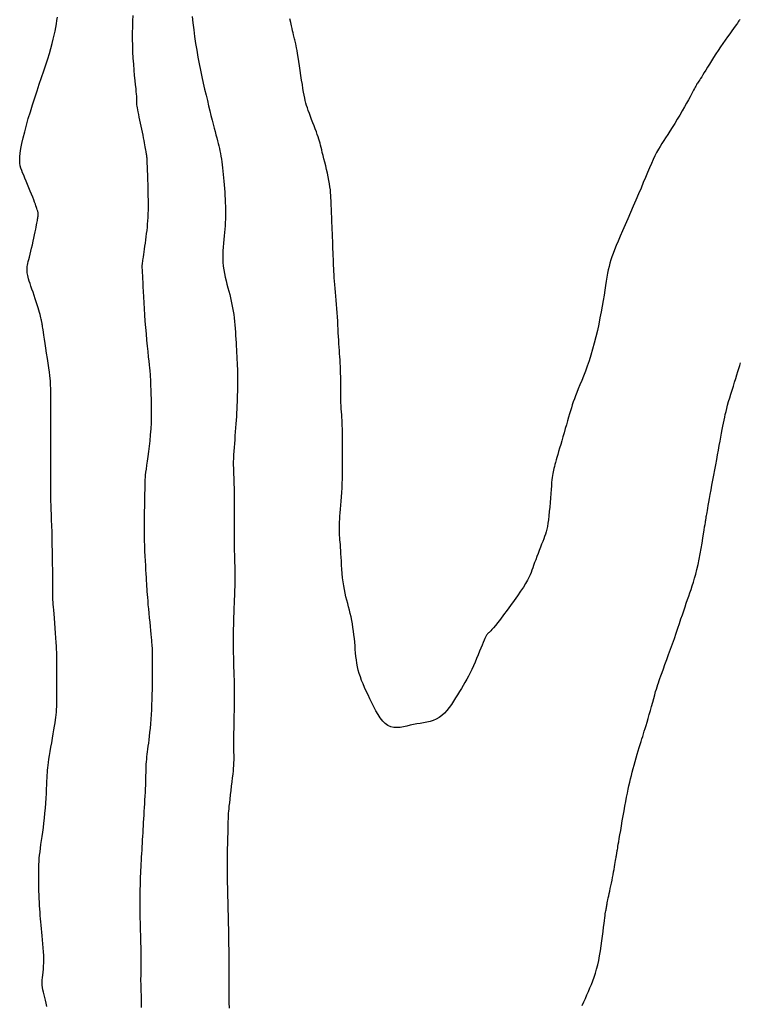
# Model space of a CAD drawing. Header units: millimetres. Extents: x 32690613 to 32693367, y 5343692 to 5344708.
# Tile 127 of 256: x 32692221 to 32692234, y 5344152 to 5344170. Entities that reach past the tile are written whole.
import ezdxf

# ---------------------------------------------------------------- set-up
doc = ezdxf.new("R2010")
doc.units = ezdxf.units.MM
doc.header["$LTSCALE"] = 20
for name, color, linetype in [('02-DGM_HL_495.00', 142, 'Continuous'), ('02-DGM_HL_495.50', 152, 'Continuous'), ('02-DGM_HL_496.00', 162, 'Continuous'), ('02-DGM_HL_496.50', 172, 'Continuous')]:
    doc.layers.add(name, color=color, linetype=linetype)

msp = doc.modelspace()

# ---------------------------------------------------------------- linework, layer by layer
at = {"layer": '02-DGM_HL_495.00', "elevation": 495, "flags": 128}
msp.add_lwpolyline([(32692221.637, 5344151.728), (32692221.626, 5344151.788), (32692221.614, 5344151.843), (32692221.6, 5344151.894), (32692221.587, 5344151.942), (32692221.575, 5344151.988), (32692221.564, 5344152.032), (32692221.556, 5344152.076), (32692221.551, 5344152.119), (32692221.549, 5344152.162), (32692221.551, 5344152.207), (32692221.555, 5344152.253), (32692221.56, 5344152.301), (32692221.566, 5344152.352), (32692221.572, 5344152.405), (32692221.577, 5344152.462), (32692221.58, 5344152.522), (32692221.58, 5344152.587), (32692221.578, 5344152.655), (32692221.574, 5344152.725), (32692221.569, 5344152.797), (32692221.563, 5344152.869), (32692221.556, 5344152.94), (32692221.549, 5344153.011), (32692221.542, 5344153.078), (32692221.536, 5344153.143), (32692221.531, 5344153.205), (32692221.525, 5344153.265), (32692221.521, 5344153.324), (32692221.516, 5344153.383), (32692221.512, 5344153.441), (32692221.509, 5344153.501), (32692221.505, 5344153.562), (32692221.502, 5344153.626), (32692221.499, 5344153.691), (32692221.496, 5344153.757), (32692221.493, 5344153.824), (32692221.491, 5344153.891), (32692221.489, 5344153.956), (32692221.488, 5344154.021), (32692221.487, 5344154.083), (32692221.487, 5344154.142), (32692221.488, 5344154.199), (32692221.489, 5344154.255), (32692221.491, 5344154.311), (32692221.495, 5344154.366), (32692221.499, 5344154.423), (32692221.505, 5344154.482), (32692221.512, 5344154.543), (32692221.52, 5344154.608), (32692221.529, 5344154.676), (32692221.54, 5344154.747), (32692221.551, 5344154.821), (32692221.562, 5344154.899), (32692221.572, 5344154.98), (32692221.583, 5344155.064), (32692221.593, 5344155.152), (32692221.601, 5344155.242), (32692221.609, 5344155.334), (32692221.616, 5344155.426), (32692221.621, 5344155.516), (32692221.627, 5344155.602), (32692221.631, 5344155.684), (32692221.635, 5344155.759), (32692221.638, 5344155.827), (32692221.641, 5344155.885), (32692221.643, 5344155.936), (32692221.646, 5344155.982), (32692221.65, 5344156.026), (32692221.654, 5344156.069), (32692221.659, 5344156.115), (32692221.666, 5344156.166), (32692221.674, 5344156.224), (32692221.685, 5344156.29), (32692221.697, 5344156.364), (32692221.71, 5344156.443), (32692221.724, 5344156.524), (32692221.738, 5344156.606), (32692221.751, 5344156.685), (32692221.764, 5344156.759), (32692221.775, 5344156.827), (32692221.785, 5344156.885), (32692221.793, 5344156.937), (32692221.8, 5344156.985), (32692221.805, 5344157.031), (32692221.81, 5344157.078), (32692221.813, 5344157.128), (32692221.815, 5344157.185), (32692221.817, 5344157.25), (32692221.819, 5344157.326), (32692221.819, 5344157.411), (32692221.82, 5344157.5), (32692221.82, 5344157.592), (32692221.82, 5344157.682), (32692221.82, 5344157.769), (32692221.82, 5344157.848), (32692221.82, 5344157.916), (32692221.82, 5344157.973), (32692221.82, 5344158.019), (32692221.82, 5344158.059), (32692221.819, 5344158.095), (32692221.818, 5344158.132), (32692221.816, 5344158.172), (32692221.813, 5344158.22), (32692221.809, 5344158.278), (32692221.804, 5344158.348), (32692221.798, 5344158.429), (32692221.792, 5344158.517), (32692221.785, 5344158.608), (32692221.778, 5344158.699), (32692221.772, 5344158.786), (32692221.766, 5344158.866), (32692221.76, 5344158.935), (32692221.756, 5344158.991), (32692221.753, 5344159.034), (32692221.75, 5344159.066), (32692221.749, 5344159.089), (32692221.747, 5344159.105), (32692221.747, 5344159.115), (32692221.746, 5344159.122), (32692221.746, 5344159.127), (32692221.746, 5344159.132), (32692221.745, 5344159.139), (32692221.745, 5344159.149), (32692221.745, 5344159.165), (32692221.745, 5344159.188), (32692221.744, 5344159.22), (32692221.744, 5344159.263), (32692221.744, 5344159.319), (32692221.744, 5344159.388), (32692221.743, 5344159.47), (32692221.743, 5344159.563), (32692221.742, 5344159.664), (32692221.741, 5344159.773), (32692221.739, 5344159.887), (32692221.738, 5344160.004), (32692221.735, 5344160.122), (32692221.733, 5344160.239), (32692221.73, 5344160.355), (32692221.726, 5344160.467), (32692221.723, 5344160.573), (32692221.72, 5344160.672), (32692221.716, 5344160.763), (32692221.714, 5344160.844), (32692221.711, 5344160.913), (32692221.709, 5344160.969), (32692221.708, 5344161.013), (32692221.707, 5344161.048), (32692221.707, 5344161.074), (32692221.707, 5344161.093), (32692221.707, 5344161.108), (32692221.707, 5344161.119), (32692221.707, 5344161.129), (32692221.707, 5344161.138), (32692221.707, 5344161.15), (32692221.707, 5344161.165), (32692221.707, 5344161.185), (32692221.707, 5344161.211), (32692221.707, 5344161.246), (32692221.707, 5344161.291), (32692221.707, 5344161.347), (32692221.707, 5344161.416), (32692221.707, 5344161.496), (32692221.707, 5344161.586), (32692221.707, 5344161.684), (32692221.707, 5344161.787), (32692221.707, 5344161.895), (32692221.707, 5344162.005), (32692221.707, 5344162.117), (32692221.707, 5344162.227), (32692221.707, 5344162.334), (32692221.707, 5344162.439), (32692221.707, 5344162.538), (32692221.707, 5344162.631), (32692221.706, 5344162.718), (32692221.706, 5344162.795), (32692221.706, 5344162.863), (32692221.706, 5344162.921), (32692221.706, 5344162.97), (32692221.705, 5344163.014), (32692221.703, 5344163.057), (32692221.7, 5344163.1), (32692221.696, 5344163.146), (32692221.69, 5344163.2), (32692221.682, 5344163.262), (32692221.671, 5344163.337), (32692221.659, 5344163.421), (32692221.646, 5344163.51), (32692221.632, 5344163.602), (32692221.618, 5344163.693), (32692221.605, 5344163.78), (32692221.593, 5344163.86), (32692221.582, 5344163.929), (32692221.574, 5344163.984), (32692221.567, 5344164.027), (32692221.562, 5344164.059), (32692221.559, 5344164.083), (32692221.557, 5344164.099), (32692221.555, 5344164.11), (32692221.554, 5344164.117), (32692221.553, 5344164.122), (32692221.553, 5344164.127), (32692221.552, 5344164.132), (32692221.551, 5344164.138), (32692221.55, 5344164.145), (32692221.548, 5344164.153), (32692221.546, 5344164.162), (32692221.544, 5344164.174), (32692221.541, 5344164.188), (32692221.538, 5344164.205), (32692221.534, 5344164.225), (32692221.528, 5344164.249), (32692221.522, 5344164.276), (32692221.514, 5344164.308), (32692221.504, 5344164.344), (32692221.492, 5344164.385), (32692221.478, 5344164.431), (32692221.462, 5344164.482), (32692221.444, 5344164.537), (32692221.424, 5344164.595), (32692221.404, 5344164.654), (32692221.384, 5344164.713), (32692221.365, 5344164.77), (32692221.347, 5344164.824), (32692221.331, 5344164.873), (32692221.317, 5344164.916), (32692221.305, 5344164.954), (32692221.295, 5344164.987), (32692221.288, 5344165.017), (32692221.282, 5344165.043), (32692221.278, 5344165.068), (32692221.275, 5344165.09), (32692221.275, 5344165.112), (32692221.275, 5344165.133), (32692221.277, 5344165.155), (32692221.28, 5344165.179), (32692221.285, 5344165.206), (32692221.291, 5344165.235), (32692221.299, 5344165.269), (32692221.308, 5344165.307), (32692221.318, 5344165.351), (32692221.331, 5344165.402), (32692221.344, 5344165.457), (32692221.358, 5344165.516), (32692221.373, 5344165.577), (32692221.387, 5344165.638), (32692221.401, 5344165.698), (32692221.414, 5344165.755), (32692221.426, 5344165.808), (32692221.436, 5344165.856), (32692221.444, 5344165.898), (32692221.45, 5344165.935), (32692221.456, 5344165.967), (32692221.46, 5344165.995), (32692221.464, 5344166.019), (32692221.467, 5344166.039), (32692221.47, 5344166.056), (32692221.472, 5344166.071), (32692221.474, 5344166.082), (32692221.476, 5344166.092), (32692221.477, 5344166.101), (32692221.478, 5344166.107), (32692221.479, 5344166.113), (32692221.48, 5344166.118), (32692221.48, 5344166.123), (32692221.48, 5344166.128), (32692221.48, 5344166.134), (32692221.48, 5344166.14), (32692221.479, 5344166.146), (32692221.477, 5344166.154), (32692221.475, 5344166.163), (32692221.473, 5344166.173), (32692221.47, 5344166.184), (32692221.466, 5344166.197), (32692221.461, 5344166.213), (32692221.455, 5344166.232), (32692221.448, 5344166.254), (32692221.438, 5344166.28), (32692221.427, 5344166.312), (32692221.413, 5344166.348), (32692221.397, 5344166.391), (32692221.378, 5344166.44), (32692221.357, 5344166.494), (32692221.334, 5344166.552), (32692221.31, 5344166.612), (32692221.285, 5344166.672), (32692221.261, 5344166.731), (32692221.238, 5344166.787), (32692221.216, 5344166.839), (32692221.195, 5344166.885), (32692221.178, 5344166.928), (32692221.163, 5344166.97), (32692221.152, 5344167.013), (32692221.145, 5344167.06), (32692221.142, 5344167.112), (32692221.144, 5344167.171), (32692221.151, 5344167.242), (32692221.164, 5344167.324), (32692221.183, 5344167.417), (32692221.206, 5344167.52), (32692221.233, 5344167.63), (32692221.264, 5344167.747), (32692221.299, 5344167.868), (32692221.336, 5344167.993), (32692221.375, 5344168.119), (32692221.416, 5344168.246), (32692221.458, 5344168.372), (32692221.499, 5344168.495), (32692221.541, 5344168.616), (32692221.581, 5344168.734), (32692221.618, 5344168.846), (32692221.653, 5344168.953), (32692221.684, 5344169.053), (32692221.711, 5344169.145), (32692221.733, 5344169.231), (32692221.753, 5344169.311), (32692221.77, 5344169.386), (32692221.784, 5344169.457), (32692221.797, 5344169.524), (32692221.809, 5344169.589), (32692221.82, 5344169.653), (32692221.831, 5344169.715)], dxfattribs=at)
at = {"layer": '02-DGM_HL_495.50', "elevation": 495.5, "flags": 128}
msp.add_lwpolyline([(32692223.2, 5344169.745), (32692223.195, 5344169.645), (32692223.192, 5344169.538), (32692223.189, 5344169.427), (32692223.189, 5344169.312), (32692223.191, 5344169.196), (32692223.195, 5344169.08), (32692223.201, 5344168.966), (32692223.209, 5344168.856), (32692223.217, 5344168.751), (32692223.226, 5344168.653), (32692223.235, 5344168.564), (32692223.244, 5344168.484), (32692223.251, 5344168.415), (32692223.256, 5344168.359), (32692223.26, 5344168.314), (32692223.263, 5344168.279), (32692223.265, 5344168.252), (32692223.266, 5344168.231), (32692223.266, 5344168.215), (32692223.266, 5344168.203), (32692223.265, 5344168.191), (32692223.265, 5344168.18), (32692223.265, 5344168.167), (32692223.265, 5344168.153), (32692223.266, 5344168.136), (32692223.268, 5344168.116), (32692223.272, 5344168.092), (32692223.276, 5344168.064), (32692223.283, 5344168.029), (32692223.291, 5344167.989), (32692223.3, 5344167.944), (32692223.311, 5344167.894), (32692223.322, 5344167.842), (32692223.334, 5344167.787), (32692223.346, 5344167.731), (32692223.358, 5344167.676), (32692223.369, 5344167.622), (32692223.38, 5344167.569), (32692223.39, 5344167.52), (32692223.398, 5344167.473), (32692223.406, 5344167.43), (32692223.413, 5344167.39), (32692223.419, 5344167.354), (32692223.425, 5344167.323), (32692223.43, 5344167.295), (32692223.434, 5344167.273), (32692223.437, 5344167.255), (32692223.44, 5344167.24), (32692223.442, 5344167.228), (32692223.444, 5344167.219), (32692223.445, 5344167.211), (32692223.447, 5344167.204), (32692223.448, 5344167.198), (32692223.448, 5344167.191), (32692223.449, 5344167.183), (32692223.45, 5344167.171), (32692223.451, 5344167.153), (32692223.452, 5344167.129), (32692223.454, 5344167.096), (32692223.456, 5344167.052), (32692223.458, 5344166.996), (32692223.461, 5344166.927), (32692223.464, 5344166.847), (32692223.467, 5344166.759), (32692223.47, 5344166.665), (32692223.473, 5344166.569), (32692223.475, 5344166.472), (32692223.476, 5344166.379), (32692223.477, 5344166.291), (32692223.476, 5344166.211), (32692223.474, 5344166.138), (32692223.471, 5344166.071), (32692223.467, 5344166.009), (32692223.462, 5344165.95), (32692223.457, 5344165.893), (32692223.451, 5344165.837), (32692223.444, 5344165.78), (32692223.437, 5344165.722), (32692223.43, 5344165.664), (32692223.422, 5344165.606), (32692223.414, 5344165.549), (32692223.407, 5344165.495), (32692223.4, 5344165.444), (32692223.393, 5344165.397), (32692223.387, 5344165.357), (32692223.381, 5344165.322), (32692223.377, 5344165.293), (32692223.373, 5344165.269), (32692223.37, 5344165.249), (32692223.367, 5344165.232), (32692223.366, 5344165.218), (32692223.364, 5344165.205), (32692223.364, 5344165.193), (32692223.364, 5344165.18), (32692223.364, 5344165.166), (32692223.365, 5344165.149), (32692223.367, 5344165.126), (32692223.369, 5344165.098), (32692223.371, 5344165.062), (32692223.374, 5344165.016), (32692223.377, 5344164.96), (32692223.38, 5344164.891), (32692223.384, 5344164.812), (32692223.388, 5344164.723), (32692223.393, 5344164.626), (32692223.398, 5344164.522), (32692223.405, 5344164.413), (32692223.412, 5344164.301), (32692223.42, 5344164.185), (32692223.429, 5344164.069), (32692223.439, 5344163.954), (32692223.449, 5344163.842), (32692223.46, 5344163.734), (32692223.47, 5344163.633), (32692223.48, 5344163.541), (32692223.488, 5344163.459), (32692223.496, 5344163.39), (32692223.502, 5344163.335), (32692223.506, 5344163.292), (32692223.51, 5344163.26), (32692223.512, 5344163.237), (32692223.514, 5344163.221), (32692223.515, 5344163.211), (32692223.516, 5344163.204), (32692223.516, 5344163.2), (32692223.516, 5344163.195), (32692223.516, 5344163.188), (32692223.517, 5344163.178), (32692223.517, 5344163.162), (32692223.518, 5344163.139), (32692223.519, 5344163.107), (32692223.521, 5344163.064), (32692223.523, 5344163.009), (32692223.525, 5344162.94), (32692223.528, 5344162.858), (32692223.531, 5344162.766), (32692223.533, 5344162.666), (32692223.533, 5344162.56), (32692223.533, 5344162.45), (32692223.53, 5344162.338), (32692223.525, 5344162.227), (32692223.517, 5344162.118), (32692223.507, 5344162.013), (32692223.496, 5344161.912), (32692223.484, 5344161.816), (32692223.472, 5344161.726), (32692223.459, 5344161.642), (32692223.448, 5344161.566), (32692223.439, 5344161.499), (32692223.431, 5344161.441), (32692223.426, 5344161.39), (32692223.422, 5344161.347), (32692223.419, 5344161.309), (32692223.417, 5344161.276), (32692223.417, 5344161.246), (32692223.416, 5344161.218), (32692223.416, 5344161.191), (32692223.416, 5344161.163), (32692223.415, 5344161.135), (32692223.415, 5344161.103), (32692223.414, 5344161.069), (32692223.414, 5344161.03), (32692223.413, 5344160.986), (32692223.412, 5344160.935), (32692223.41, 5344160.876), (32692223.409, 5344160.81), (32692223.407, 5344160.735), (32692223.406, 5344160.655), (32692223.405, 5344160.569), (32692223.404, 5344160.479), (32692223.405, 5344160.387), (32692223.405, 5344160.292), (32692223.407, 5344160.197), (32692223.41, 5344160.102), (32692223.413, 5344160.008), (32692223.417, 5344159.917), (32692223.422, 5344159.829), (32692223.427, 5344159.745), (32692223.432, 5344159.666), (32692223.436, 5344159.593), (32692223.441, 5344159.527), (32692223.444, 5344159.468), (32692223.447, 5344159.415), (32692223.45, 5344159.366), (32692223.453, 5344159.318), (32692223.456, 5344159.27), (32692223.46, 5344159.219), (32692223.464, 5344159.164), (32692223.469, 5344159.103), (32692223.475, 5344159.033), (32692223.482, 5344158.958), (32692223.49, 5344158.878), (32692223.498, 5344158.796), (32692223.506, 5344158.715), (32692223.514, 5344158.637), (32692223.521, 5344158.563), (32692223.527, 5344158.496), (32692223.533, 5344158.438), (32692223.537, 5344158.389), (32692223.541, 5344158.346), (32692223.544, 5344158.309), (32692223.546, 5344158.277), (32692223.548, 5344158.248), (32692223.549, 5344158.221), (32692223.55, 5344158.196), (32692223.55, 5344158.17), (32692223.55, 5344158.143), (32692223.55, 5344158.114), (32692223.55, 5344158.081), (32692223.55, 5344158.043), (32692223.549, 5344158), (32692223.549, 5344157.95), (32692223.549, 5344157.892), (32692223.549, 5344157.825), (32692223.549, 5344157.75), (32692223.549, 5344157.669), (32692223.549, 5344157.583), (32692223.548, 5344157.493), (32692223.546, 5344157.401), (32692223.544, 5344157.308), (32692223.541, 5344157.215), (32692223.536, 5344157.124), (32692223.531, 5344157.035), (32692223.525, 5344156.949), (32692223.519, 5344156.866), (32692223.512, 5344156.787), (32692223.505, 5344156.712), (32692223.497, 5344156.641), (32692223.49, 5344156.576), (32692223.482, 5344156.515), (32692223.475, 5344156.46), (32692223.468, 5344156.408), (32692223.461, 5344156.359), (32692223.455, 5344156.313), (32692223.45, 5344156.267), (32692223.445, 5344156.222), (32692223.441, 5344156.177), (32692223.438, 5344156.131), (32692223.436, 5344156.083), (32692223.434, 5344156.033), (32692223.433, 5344155.981), (32692223.432, 5344155.928), (32692223.43, 5344155.872), (32692223.429, 5344155.813), (32692223.427, 5344155.752), (32692223.424, 5344155.688), (32692223.421, 5344155.622), (32692223.418, 5344155.553), (32692223.414, 5344155.484), (32692223.41, 5344155.414), (32692223.406, 5344155.344), (32692223.402, 5344155.275), (32692223.398, 5344155.207), (32692223.394, 5344155.14), (32692223.39, 5344155.075), (32692223.386, 5344155.01), (32692223.382, 5344154.947), (32692223.379, 5344154.884), (32692223.375, 5344154.822), (32692223.371, 5344154.76), (32692223.367, 5344154.697), (32692223.363, 5344154.634), (32692223.36, 5344154.571), (32692223.356, 5344154.508), (32692223.352, 5344154.445), (32692223.349, 5344154.383), (32692223.345, 5344154.322), (32692223.342, 5344154.262), (32692223.339, 5344154.204), (32692223.337, 5344154.147), (32692223.335, 5344154.091), (32692223.333, 5344154.036), (32692223.331, 5344153.98), (32692223.33, 5344153.924), (32692223.329, 5344153.867), (32692223.328, 5344153.808), (32692223.327, 5344153.747), (32692223.327, 5344153.683), (32692223.327, 5344153.617), (32692223.327, 5344153.548), (32692223.328, 5344153.477), (32692223.328, 5344153.405), (32692223.329, 5344153.331), (32692223.331, 5344153.257), (32692223.332, 5344153.181), (32692223.334, 5344153.106), (32692223.336, 5344153.031), (32692223.338, 5344152.956), (32692223.34, 5344152.882), (32692223.342, 5344152.811), (32692223.344, 5344152.741), (32692223.345, 5344152.674), (32692223.346, 5344152.609), (32692223.346, 5344152.548), (32692223.345, 5344152.491), (32692223.344, 5344152.436), (32692223.343, 5344152.383), (32692223.342, 5344152.332), (32692223.342, 5344152.283), (32692223.341, 5344152.235), (32692223.341, 5344152.188), (32692223.342, 5344152.141), (32692223.343, 5344152.094), (32692223.345, 5344152.046), (32692223.346, 5344151.997), (32692223.348, 5344151.946), (32692223.35, 5344151.892), (32692223.351, 5344151.836), (32692223.352, 5344151.775), (32692223.352, 5344151.711)], dxfattribs=at)
at = {"layer": '02-DGM_HL_496.00', "elevation": 496, "flags": 128}
for points in [[(32692224.281, 5344169.727), (32692224.293, 5344169.607), (32692224.307, 5344169.484), (32692224.322, 5344169.36), (32692224.34, 5344169.236), (32692224.36, 5344169.112), (32692224.382, 5344168.988), (32692224.405, 5344168.866), (32692224.429, 5344168.746), (32692224.454, 5344168.628), (32692224.48, 5344168.514), (32692224.505, 5344168.403), (32692224.53, 5344168.297), (32692224.554, 5344168.196), (32692224.577, 5344168.1), (32692224.599, 5344168.009), (32692224.62, 5344167.923), (32692224.641, 5344167.843), (32692224.66, 5344167.767), (32692224.678, 5344167.697), (32692224.694, 5344167.633), (32692224.71, 5344167.573), (32692224.725, 5344167.519), (32692224.738, 5344167.467), (32692224.751, 5344167.419), (32692224.762, 5344167.372), (32692224.773, 5344167.326), (32692224.783, 5344167.28), (32692224.793, 5344167.233), (32692224.801, 5344167.185), (32692224.81, 5344167.134), (32692224.817, 5344167.082), (32692224.824, 5344167.028), (32692224.831, 5344166.972), (32692224.838, 5344166.914), (32692224.844, 5344166.855), (32692224.85, 5344166.793), (32692224.855, 5344166.73), (32692224.86, 5344166.666), (32692224.865, 5344166.6), (32692224.87, 5344166.534), (32692224.874, 5344166.469), (32692224.877, 5344166.403), (32692224.88, 5344166.339), (32692224.882, 5344166.276), (32692224.884, 5344166.215), (32692224.884, 5344166.155), (32692224.884, 5344166.097), (32692224.883, 5344166.038), (32692224.881, 5344165.98), (32692224.878, 5344165.921), (32692224.874, 5344165.861), (32692224.869, 5344165.799), (32692224.862, 5344165.735), (32692224.855, 5344165.67), (32692224.848, 5344165.603), (32692224.842, 5344165.534), (32692224.837, 5344165.465), (32692224.834, 5344165.396), (32692224.833, 5344165.327), (32692224.836, 5344165.257), (32692224.842, 5344165.189), (32692224.852, 5344165.121), (32692224.864, 5344165.053), (32692224.878, 5344164.987), (32692224.894, 5344164.921), (32692224.911, 5344164.857), (32692224.928, 5344164.793), (32692224.945, 5344164.731), (32692224.961, 5344164.669), (32692224.975, 5344164.609), (32692224.989, 5344164.549), (32692225.002, 5344164.489), (32692225.014, 5344164.429), (32692225.025, 5344164.369), (32692225.034, 5344164.308), (32692225.043, 5344164.246), (32692225.05, 5344164.182), (32692225.056, 5344164.118), (32692225.061, 5344164.053), (32692225.065, 5344163.988), (32692225.069, 5344163.923), (32692225.073, 5344163.858), (32692225.076, 5344163.794), (32692225.079, 5344163.73), (32692225.082, 5344163.669), (32692225.086, 5344163.608), (32692225.089, 5344163.549), (32692225.092, 5344163.49), (32692225.095, 5344163.432), (32692225.098, 5344163.374), (32692225.1, 5344163.317), (32692225.102, 5344163.259), (32692225.103, 5344163.201), (32692225.103, 5344163.143), (32692225.103, 5344163.084), (32692225.103, 5344163.025), (32692225.102, 5344162.965), (32692225.1, 5344162.905), (32692225.099, 5344162.844), (32692225.097, 5344162.782), (32692225.094, 5344162.718), (32692225.092, 5344162.654), (32692225.089, 5344162.589), (32692225.086, 5344162.523), (32692225.082, 5344162.456), (32692225.078, 5344162.388), (32692225.073, 5344162.318), (32692225.068, 5344162.248), (32692225.063, 5344162.176), (32692225.057, 5344162.104), (32692225.051, 5344162.032), (32692225.045, 5344161.961), (32692225.039, 5344161.89), (32692225.034, 5344161.821), (32692225.03, 5344161.755), (32692225.028, 5344161.691), (32692225.026, 5344161.629), (32692225.026, 5344161.571), (32692225.027, 5344161.513), (32692225.028, 5344161.457), (32692225.03, 5344161.4), (32692225.033, 5344161.343), (32692225.035, 5344161.284), (32692225.037, 5344161.223), (32692225.039, 5344161.158), (32692225.041, 5344161.091), (32692225.042, 5344161.023), (32692225.042, 5344160.954), (32692225.043, 5344160.885), (32692225.043, 5344160.816), (32692225.043, 5344160.75), (32692225.042, 5344160.686), (32692225.042, 5344160.625), (32692225.041, 5344160.566), (32692225.04, 5344160.509), (32692225.04, 5344160.453), (32692225.039, 5344160.396), (32692225.039, 5344160.338), (32692225.039, 5344160.279), (32692225.04, 5344160.216), (32692225.041, 5344160.151), (32692225.042, 5344160.082), (32692225.044, 5344160.012), (32692225.046, 5344159.94), (32692225.048, 5344159.87), (32692225.05, 5344159.8), (32692225.052, 5344159.732), (32692225.053, 5344159.668), (32692225.054, 5344159.607), (32692225.054, 5344159.55), (32692225.054, 5344159.497), (32692225.053, 5344159.446), (32692225.052, 5344159.398), (32692225.051, 5344159.352), (32692225.05, 5344159.308), (32692225.048, 5344159.265), (32692225.047, 5344159.223), (32692225.045, 5344159.18), (32692225.043, 5344159.137), (32692225.041, 5344159.092), (32692225.039, 5344159.045), (32692225.037, 5344158.994), (32692225.035, 5344158.939), (32692225.033, 5344158.879), (32692225.031, 5344158.814), (32692225.029, 5344158.743), (32692225.028, 5344158.668), (32692225.026, 5344158.589), (32692225.025, 5344158.507), (32692225.025, 5344158.422), (32692225.025, 5344158.335), (32692225.025, 5344158.248), (32692225.026, 5344158.159), (32692225.028, 5344158.071), (32692225.03, 5344157.984), (32692225.032, 5344157.899), (32692225.035, 5344157.818), (32692225.037, 5344157.741), (32692225.039, 5344157.669), (32692225.041, 5344157.603), (32692225.042, 5344157.544), (32692225.043, 5344157.49), (32692225.043, 5344157.439), (32692225.043, 5344157.39), (32692225.043, 5344157.34), (32692225.042, 5344157.288), (32692225.041, 5344157.231), (32692225.04, 5344157.168), (32692225.039, 5344157.098), (32692225.037, 5344157.022), (32692225.036, 5344156.943), (32692225.035, 5344156.861), (32692225.033, 5344156.78), (32692225.032, 5344156.702), (32692225.031, 5344156.628), (32692225.031, 5344156.561), (32692225.031, 5344156.503), (32692225.031, 5344156.453), (32692225.031, 5344156.409), (32692225.032, 5344156.372), (32692225.032, 5344156.338), (32692225.033, 5344156.309), (32692225.033, 5344156.281), (32692225.033, 5344156.255), (32692225.033, 5344156.229), (32692225.033, 5344156.203), (32692225.032, 5344156.173), (32692225.031, 5344156.141), (32692225.029, 5344156.104), (32692225.025, 5344156.061), (32692225.021, 5344156.011), (32692225.015, 5344155.952), (32692225.008, 5344155.885), (32692224.999, 5344155.811), (32692224.99, 5344155.733), (32692224.98, 5344155.653), (32692224.971, 5344155.575), (32692224.962, 5344155.5), (32692224.954, 5344155.431), (32692224.947, 5344155.371), (32692224.942, 5344155.322), (32692224.938, 5344155.281), (32692224.935, 5344155.245), (32692224.933, 5344155.211), (32692224.932, 5344155.177), (32692224.931, 5344155.138), (32692224.929, 5344155.092), (32692224.928, 5344155.036), (32692224.926, 5344154.966), (32692224.924, 5344154.885), (32692224.921, 5344154.794), (32692224.919, 5344154.694), (32692224.916, 5344154.586), (32692224.915, 5344154.473), (32692224.914, 5344154.356), (32692224.914, 5344154.236), (32692224.914, 5344154.114), (32692224.916, 5344153.992), (32692224.919, 5344153.869), (32692224.922, 5344153.746), (32692224.925, 5344153.621), (32692224.929, 5344153.497), (32692224.932, 5344153.372), (32692224.935, 5344153.247), (32692224.937, 5344153.122), (32692224.939, 5344152.997), (32692224.941, 5344152.873), (32692224.942, 5344152.748), (32692224.943, 5344152.625), (32692224.944, 5344152.502), (32692224.945, 5344152.379), (32692224.945, 5344152.258), (32692224.946, 5344152.138), (32692224.946, 5344152.02), (32692224.947, 5344151.907), (32692224.947, 5344151.799), (32692224.948, 5344151.699)], [(32692231.369, 5344151.747), (32692231.399, 5344151.811), (32692231.428, 5344151.875), (32692231.457, 5344151.938), (32692231.485, 5344152.002), (32692231.512, 5344152.066), (32692231.539, 5344152.13), (32692231.564, 5344152.196), (32692231.588, 5344152.263), (32692231.611, 5344152.333), (32692231.632, 5344152.406), (32692231.652, 5344152.484), (32692231.671, 5344152.565), (32692231.688, 5344152.651), (32692231.703, 5344152.741), (32692231.716, 5344152.832), (32692231.729, 5344152.922), (32692231.74, 5344153.009), (32692231.75, 5344153.092), (32692231.759, 5344153.168), (32692231.767, 5344153.236), (32692231.774, 5344153.294), (32692231.78, 5344153.342), (32692231.786, 5344153.383), (32692231.791, 5344153.416), (32692231.796, 5344153.444), (32692231.8, 5344153.468), (32692231.804, 5344153.488), (32692231.807, 5344153.505), (32692231.81, 5344153.522), (32692231.813, 5344153.539), (32692231.816, 5344153.556), (32692231.819, 5344153.574), (32692231.823, 5344153.593), (32692231.827, 5344153.616), (32692231.832, 5344153.641), (32692231.838, 5344153.67), (32692231.845, 5344153.704), (32692231.854, 5344153.742), (32692231.862, 5344153.783), (32692231.872, 5344153.827), (32692231.882, 5344153.874), (32692231.892, 5344153.923), (32692231.902, 5344153.973), (32692231.913, 5344154.023), (32692231.922, 5344154.074), (32692231.932, 5344154.125), (32692231.941, 5344154.174), (32692231.95, 5344154.222), (32692231.958, 5344154.267), (32692231.965, 5344154.309), (32692231.971, 5344154.348), (32692231.977, 5344154.382), (32692231.982, 5344154.411), (32692231.986, 5344154.435), (32692231.99, 5344154.456), (32692231.993, 5344154.474), (32692231.996, 5344154.49), (32692231.998, 5344154.505), (32692232, 5344154.518), (32692232.003, 5344154.532), (32692232.005, 5344154.546), (32692232.008, 5344154.563), (32692232.011, 5344154.583), (32692232.016, 5344154.608), (32692232.021, 5344154.638), (32692232.027, 5344154.677), (32692232.035, 5344154.724), (32692232.045, 5344154.781), (32692232.057, 5344154.85), (32692232.07, 5344154.927), (32692232.085, 5344155.012), (32692232.1, 5344155.101), (32692232.116, 5344155.193), (32692232.132, 5344155.284), (32692232.148, 5344155.373), (32692232.164, 5344155.458), (32692232.179, 5344155.536), (32692232.193, 5344155.609), (32692232.207, 5344155.677), (32692232.221, 5344155.742), (32692232.235, 5344155.804), (32692232.25, 5344155.865), (32692232.265, 5344155.926), (32692232.281, 5344155.988), (32692232.298, 5344156.053), (32692232.316, 5344156.118), (32692232.334, 5344156.184), (32692232.353, 5344156.25), (32692232.371, 5344156.315), (32692232.39, 5344156.377), (32692232.408, 5344156.437), (32692232.424, 5344156.493), (32692232.44, 5344156.544), (32692232.455, 5344156.593), (32692232.47, 5344156.639), (32692232.485, 5344156.686), (32692232.499, 5344156.733), (32692232.515, 5344156.783), (32692232.531, 5344156.838), (32692232.549, 5344156.898), (32692232.568, 5344156.964), (32692232.589, 5344157.036), (32692232.61, 5344157.11), (32692232.631, 5344157.185), (32692232.652, 5344157.259), (32692232.671, 5344157.329), (32692232.69, 5344157.394), (32692232.706, 5344157.452), (32692232.72, 5344157.5), (32692232.733, 5344157.542), (32692232.744, 5344157.579), (32692232.756, 5344157.615), (32692232.769, 5344157.652), (32692232.784, 5344157.693), (32692232.801, 5344157.742), (32692232.822, 5344157.799), (32692232.847, 5344157.869), (32692232.876, 5344157.948), (32692232.908, 5344158.035), (32692232.941, 5344158.129), (32692232.976, 5344158.225), (32692233.011, 5344158.324), (32692233.046, 5344158.421), (32692233.079, 5344158.516), (32692233.11, 5344158.606), (32692233.139, 5344158.692), (32692233.166, 5344158.773), (32692233.192, 5344158.85), (32692233.217, 5344158.923), (32692233.24, 5344158.993), (32692233.263, 5344159.061), (32692233.286, 5344159.125), (32692233.308, 5344159.188), (32692233.33, 5344159.249), (32692233.352, 5344159.311), (32692233.373, 5344159.375), (32692233.394, 5344159.441), (32692233.415, 5344159.512), (32692233.436, 5344159.588), (32692233.457, 5344159.672), (32692233.477, 5344159.762), (32692233.496, 5344159.858), (32692233.515, 5344159.957), (32692233.533, 5344160.055), (32692233.549, 5344160.15), (32692233.564, 5344160.24), (32692233.577, 5344160.321), (32692233.588, 5344160.39), (32692233.597, 5344160.447), (32692233.604, 5344160.491), (32692233.61, 5344160.525), (32692233.614, 5344160.551), (32692233.617, 5344160.571), (32692233.62, 5344160.588), (32692233.622, 5344160.602), (32692233.625, 5344160.617), (32692233.627, 5344160.634), (32692233.631, 5344160.654), (32692233.635, 5344160.679), (32692233.64, 5344160.708), (32692233.646, 5344160.744), (32692233.653, 5344160.786), (32692233.662, 5344160.836), (32692233.672, 5344160.894), (32692233.685, 5344160.962), (32692233.699, 5344161.037), (32692233.714, 5344161.119), (32692233.73, 5344161.206), (32692233.747, 5344161.297), (32692233.764, 5344161.39), (32692233.782, 5344161.484), (32692233.799, 5344161.577), (32692233.816, 5344161.669), (32692233.833, 5344161.757), (32692233.849, 5344161.843), (32692233.864, 5344161.926), (32692233.879, 5344162.005), (32692233.893, 5344162.08), (32692233.906, 5344162.15), (32692233.918, 5344162.216), (32692233.929, 5344162.276), (32692233.94, 5344162.333), (32692233.951, 5344162.387), (32692233.962, 5344162.439), (32692233.973, 5344162.492), (32692233.986, 5344162.545), (32692234, 5344162.601), (32692234.015, 5344162.66), (32692234.033, 5344162.724), (32692234.053, 5344162.792), (32692234.074, 5344162.862), (32692234.096, 5344162.934), (32692234.119, 5344163.006), (32692234.141, 5344163.077), (32692234.162, 5344163.146), (32692234.182, 5344163.211), (32692234.201, 5344163.272), (32692234.218, 5344163.329), (32692234.234, 5344163.382), (32692234.249, 5344163.43)]]:
    msp.add_lwpolyline(points, dxfattribs=at)
at = {"layer": '02-DGM_HL_496.50', "elevation": 496.5, "flags": 128}
msp.add_lwpolyline([(32692234.235, 5344169.671), (32692234.228, 5344169.659), (32692234.219, 5344169.645), (32692234.208, 5344169.628), (32692234.193, 5344169.606), (32692234.174, 5344169.579), (32692234.151, 5344169.546), (32692234.122, 5344169.507), (32692234.089, 5344169.461), (32692234.053, 5344169.41), (32692234.013, 5344169.355), (32692233.971, 5344169.296), (32692233.928, 5344169.234), (32692233.885, 5344169.171), (32692233.842, 5344169.107), (32692233.8, 5344169.043), (32692233.76, 5344168.98), (32692233.722, 5344168.918), (32692233.685, 5344168.859), (32692233.651, 5344168.803), (32692233.62, 5344168.751), (32692233.591, 5344168.705), (32692233.566, 5344168.663), (32692233.544, 5344168.628), (32692233.524, 5344168.599), (32692233.507, 5344168.573), (32692233.493, 5344168.552), (32692233.48, 5344168.533), (32692233.468, 5344168.515), (32692233.457, 5344168.498), (32692233.446, 5344168.48), (32692233.435, 5344168.461), (32692233.424, 5344168.439), (32692233.411, 5344168.414), (32692233.396, 5344168.386), (32692233.378, 5344168.352), (32692233.357, 5344168.312), (32692233.332, 5344168.266), (32692233.303, 5344168.212), (32692233.268, 5344168.151), (32692233.229, 5344168.082), (32692233.187, 5344168.009), (32692233.143, 5344167.934), (32692233.098, 5344167.857), (32692233.052, 5344167.781), (32692233.008, 5344167.709), (32692232.965, 5344167.641), (32692232.925, 5344167.579), (32692232.888, 5344167.522), (32692232.853, 5344167.468), (32692232.819, 5344167.416), (32692232.787, 5344167.364), (32692232.756, 5344167.311), (32692232.724, 5344167.255), (32692232.693, 5344167.194), (32692232.661, 5344167.127), (32692232.628, 5344167.054), (32692232.594, 5344166.975), (32692232.558, 5344166.891), (32692232.521, 5344166.8), (32692232.482, 5344166.705), (32692232.44, 5344166.604), (32692232.396, 5344166.499), (32692232.348, 5344166.388), (32692232.299, 5344166.275), (32692232.25, 5344166.161), (32692232.2, 5344166.048), (32692232.151, 5344165.937), (32692232.104, 5344165.831), (32692232.061, 5344165.732), (32692232.022, 5344165.64), (32692231.987, 5344165.559), (32692231.958, 5344165.486), (32692231.932, 5344165.419), (32692231.91, 5344165.358), (32692231.891, 5344165.299), (32692231.874, 5344165.241), (32692231.859, 5344165.182), (32692231.845, 5344165.121), (32692231.833, 5344165.056), (32692231.82, 5344164.986), (32692231.808, 5344164.911), (32692231.795, 5344164.832), (32692231.782, 5344164.747), (32692231.767, 5344164.657), (32692231.752, 5344164.562), (32692231.734, 5344164.462), (32692231.715, 5344164.356), (32692231.694, 5344164.245), (32692231.67, 5344164.132), (32692231.646, 5344164.017), (32692231.619, 5344163.902), (32692231.59, 5344163.788), (32692231.56, 5344163.676), (32692231.529, 5344163.568), (32692231.496, 5344163.465), (32692231.462, 5344163.367), (32692231.428, 5344163.275), (32692231.394, 5344163.187), (32692231.361, 5344163.105), (32692231.329, 5344163.029), (32692231.299, 5344162.957), (32692231.273, 5344162.891), (32692231.249, 5344162.83), (32692231.228, 5344162.773), (32692231.209, 5344162.718), (32692231.191, 5344162.665), (32692231.174, 5344162.612), (32692231.158, 5344162.558), (32692231.141, 5344162.501), (32692231.123, 5344162.44), (32692231.104, 5344162.375), (32692231.084, 5344162.305), (32692231.063, 5344162.233), (32692231.042, 5344162.159), (32692231.02, 5344162.085), (32692230.999, 5344162.013), (32692230.979, 5344161.944), (32692230.96, 5344161.878), (32692230.942, 5344161.817), (32692230.926, 5344161.761), (32692230.912, 5344161.71), (32692230.898, 5344161.663), (32692230.886, 5344161.62), (32692230.875, 5344161.58), (32692230.865, 5344161.544), (32692230.857, 5344161.51), (32692230.849, 5344161.478), (32692230.842, 5344161.448), (32692230.836, 5344161.416), (32692230.83, 5344161.382), (32692230.825, 5344161.345), (32692230.82, 5344161.302), (32692230.815, 5344161.253), (32692230.81, 5344161.195), (32692230.804, 5344161.127), (32692230.799, 5344161.052), (32692230.793, 5344160.972), (32692230.786, 5344160.889), (32692230.78, 5344160.805), (32692230.772, 5344160.724), (32692230.764, 5344160.646), (32692230.756, 5344160.575), (32692230.747, 5344160.512), (32692230.737, 5344160.456), (32692230.726, 5344160.406), (32692230.714, 5344160.359), (32692230.701, 5344160.315), (32692230.686, 5344160.272), (32692230.67, 5344160.228), (32692230.652, 5344160.181), (32692230.633, 5344160.13), (32692230.612, 5344160.076), (32692230.59, 5344160.02), (32692230.568, 5344159.963), (32692230.546, 5344159.906), (32692230.525, 5344159.851), (32692230.505, 5344159.797), (32692230.487, 5344159.748), (32692230.471, 5344159.702), (32692230.456, 5344159.659), (32692230.44, 5344159.617), (32692230.423, 5344159.574), (32692230.401, 5344159.528), (32692230.375, 5344159.477), (32692230.342, 5344159.42), (32692230.301, 5344159.354), (32692230.251, 5344159.278), (32692230.195, 5344159.195), (32692230.133, 5344159.108), (32692230.069, 5344159.018), (32692230.005, 5344158.931), (32692229.942, 5344158.848), (32692229.885, 5344158.772), (32692229.834, 5344158.706), (32692229.792, 5344158.654), (32692229.757, 5344158.613), (32692229.73, 5344158.581), (32692229.709, 5344158.558), (32692229.692, 5344158.541), (32692229.679, 5344158.529), (32692229.668, 5344158.52), (32692229.659, 5344158.512), (32692229.651, 5344158.503), (32692229.642, 5344158.493), (32692229.633, 5344158.48), (32692229.624, 5344158.464), (32692229.613, 5344158.444), (32692229.6, 5344158.418), (32692229.586, 5344158.385), (32692229.569, 5344158.346), (32692229.55, 5344158.299), (32692229.528, 5344158.244), (32692229.504, 5344158.185), (32692229.478, 5344158.122), (32692229.451, 5344158.056), (32692229.422, 5344157.989), (32692229.393, 5344157.922), (32692229.362, 5344157.857), (32692229.332, 5344157.795), (32692229.301, 5344157.735), (32692229.27, 5344157.677), (32692229.238, 5344157.621), (32692229.206, 5344157.565), (32692229.173, 5344157.509), (32692229.139, 5344157.453), (32692229.104, 5344157.396), (32692229.068, 5344157.338), (32692229.031, 5344157.279), (32692228.993, 5344157.221), (32692228.953, 5344157.165), (32692228.91, 5344157.112), (32692228.866, 5344157.063), (32692228.819, 5344157.02), (32692228.77, 5344156.983), (32692228.718, 5344156.953), (32692228.663, 5344156.93), (32692228.606, 5344156.912), (32692228.547, 5344156.898), (32692228.487, 5344156.886), (32692228.426, 5344156.876), (32692228.364, 5344156.865), (32692228.302, 5344156.854), (32692228.24, 5344156.84), (32692228.179, 5344156.825), (32692228.118, 5344156.812), (32692228.059, 5344156.802), (32692228.001, 5344156.798), (32692227.944, 5344156.801), (32692227.89, 5344156.812), (32692227.838, 5344156.835), (32692227.79, 5344156.871), (32692227.743, 5344156.918), (32692227.699, 5344156.974), (32692227.658, 5344157.037), (32692227.618, 5344157.105), (32692227.58, 5344157.177), (32692227.544, 5344157.25), (32692227.51, 5344157.323), (32692227.476, 5344157.393), (32692227.444, 5344157.462), (32692227.414, 5344157.528), (32692227.386, 5344157.593), (32692227.36, 5344157.656), (32692227.337, 5344157.719), (32692227.316, 5344157.781), (32692227.299, 5344157.843), (32692227.284, 5344157.905), (32692227.273, 5344157.967), (32692227.264, 5344158.03), (32692227.257, 5344158.093), (32692227.25, 5344158.156), (32692227.245, 5344158.22), (32692227.24, 5344158.285), (32692227.234, 5344158.35), (32692227.227, 5344158.416), (32692227.22, 5344158.483), (32692227.212, 5344158.55), (32692227.202, 5344158.616), (32692227.192, 5344158.683), (32692227.18, 5344158.748), (32692227.167, 5344158.812), (32692227.153, 5344158.875), (32692227.139, 5344158.936), (32692227.123, 5344158.996), (32692227.107, 5344159.056), (32692227.09, 5344159.116), (32692227.075, 5344159.178), (32692227.06, 5344159.241), (32692227.046, 5344159.306), (32692227.033, 5344159.375), (32692227.023, 5344159.447), (32692227.014, 5344159.523), (32692227.007, 5344159.599), (32692227.001, 5344159.676), (32692226.996, 5344159.752), (32692226.992, 5344159.825), (32692226.988, 5344159.895), (32692226.984, 5344159.96), (32692226.98, 5344160.02), (32692226.976, 5344160.074), (32692226.973, 5344160.124), (32692226.969, 5344160.17), (32692226.966, 5344160.213), (32692226.963, 5344160.254), (32692226.96, 5344160.293), (32692226.959, 5344160.332), (32692226.957, 5344160.37), (32692226.957, 5344160.409), (32692226.957, 5344160.45), (32692226.958, 5344160.494), (32692226.96, 5344160.54), (32692226.963, 5344160.59), (32692226.966, 5344160.644), (32692226.97, 5344160.704), (32692226.976, 5344160.77), (32692226.981, 5344160.84), (32692226.987, 5344160.915), (32692226.993, 5344160.993), (32692226.999, 5344161.074), (32692227.004, 5344161.155), (32692227.008, 5344161.237), (32692227.012, 5344161.319), (32692227.014, 5344161.399), (32692227.014, 5344161.478), (32692227.014, 5344161.554), (32692227.014, 5344161.629), (32692227.013, 5344161.701), (32692227.011, 5344161.77), (32692227.01, 5344161.837), (32692227.009, 5344161.901), (32692227.009, 5344161.962), (32692227.009, 5344162.021), (32692227.009, 5344162.077), (32692227.009, 5344162.131), (32692227.009, 5344162.183), (32692227.009, 5344162.234), (32692227.008, 5344162.285), (32692227.006, 5344162.335), (32692227.004, 5344162.385), (32692227.001, 5344162.435), (32692226.998, 5344162.486), (32692226.994, 5344162.539), (32692226.99, 5344162.593), (32692226.987, 5344162.648), (32692226.984, 5344162.707), (32692226.981, 5344162.768), (32692226.98, 5344162.832), (32692226.979, 5344162.898), (32692226.979, 5344162.966), (32692226.979, 5344163.035), (32692226.979, 5344163.104), (32692226.979, 5344163.172), (32692226.978, 5344163.239), (32692226.977, 5344163.303), (32692226.974, 5344163.365), (32692226.972, 5344163.425), (32692226.968, 5344163.483), (32692226.964, 5344163.54), (32692226.96, 5344163.597), (32692226.956, 5344163.655), (32692226.951, 5344163.714), (32692226.947, 5344163.775), (32692226.943, 5344163.839), (32692226.94, 5344163.905), (32692226.936, 5344163.973), (32692226.932, 5344164.044), (32692226.928, 5344164.116), (32692226.924, 5344164.189), (32692226.92, 5344164.264), (32692226.915, 5344164.339), (32692226.909, 5344164.415), (32692226.903, 5344164.491), (32692226.897, 5344164.566), (32692226.891, 5344164.64), (32692226.884, 5344164.713), (32692226.878, 5344164.783), (32692226.873, 5344164.851), (32692226.868, 5344164.915), (32692226.863, 5344164.975), (32692226.86, 5344165.033), (32692226.856, 5344165.089), (32692226.853, 5344165.144), (32692226.851, 5344165.198), (32692226.848, 5344165.254), (32692226.846, 5344165.312), (32692226.844, 5344165.373), (32692226.841, 5344165.437), (32692226.839, 5344165.504), (32692226.836, 5344165.573), (32692226.833, 5344165.643), (32692226.83, 5344165.713), (32692226.828, 5344165.782), (32692226.825, 5344165.85), (32692226.823, 5344165.914), (32692226.82, 5344165.974), (32692226.818, 5344166.032), (32692226.816, 5344166.086), (32692226.814, 5344166.138), (32692226.812, 5344166.187), (32692226.81, 5344166.236), (32692226.808, 5344166.283), (32692226.806, 5344166.33), (32692226.804, 5344166.377), (32692226.802, 5344166.424), (32692226.799, 5344166.473), (32692226.796, 5344166.523), (32692226.791, 5344166.574), (32692226.784, 5344166.628), (32692226.776, 5344166.685), (32692226.766, 5344166.746), (32692226.753, 5344166.809), (32692226.739, 5344166.876), (32692226.723, 5344166.943), (32692226.707, 5344167.011), (32692226.69, 5344167.077), (32692226.674, 5344167.14), (32692226.659, 5344167.2), (32692226.645, 5344167.254), (32692226.633, 5344167.302), (32692226.622, 5344167.345), (32692226.612, 5344167.384), (32692226.603, 5344167.422), (32692226.593, 5344167.458), (32692226.582, 5344167.496), (32692226.569, 5344167.536), (32692226.554, 5344167.58), (32692226.537, 5344167.628), (32692226.517, 5344167.681), (32692226.496, 5344167.737), (32692226.473, 5344167.794), (32692226.451, 5344167.852), (32692226.429, 5344167.909), (32692226.409, 5344167.964), (32692226.39, 5344168.015), (32692226.374, 5344168.063), (32692226.359, 5344168.107), (32692226.347, 5344168.151), (32692226.335, 5344168.195), (32692226.325, 5344168.241), (32692226.315, 5344168.292), (32692226.304, 5344168.349), (32692226.293, 5344168.414), (32692226.282, 5344168.488), (32692226.269, 5344168.568), (32692226.257, 5344168.653), (32692226.244, 5344168.74), (32692226.231, 5344168.825), (32692226.219, 5344168.907), (32692226.207, 5344168.983), (32692226.196, 5344169.051), (32692226.186, 5344169.108), (32692226.177, 5344169.155), (32692226.169, 5344169.193), (32692226.162, 5344169.226), (32692226.156, 5344169.253), (32692226.15, 5344169.276), (32692226.144, 5344169.298), (32692226.138, 5344169.319), (32692226.132, 5344169.342), (32692226.126, 5344169.366), (32692226.12, 5344169.394), (32692226.112, 5344169.426), (32692226.104, 5344169.463), (32692226.095, 5344169.506), (32692226.084, 5344169.556), (32692226.071, 5344169.614), (32692226.057, 5344169.68)], dxfattribs=at)

doc.saveas('drawing.dxf')
